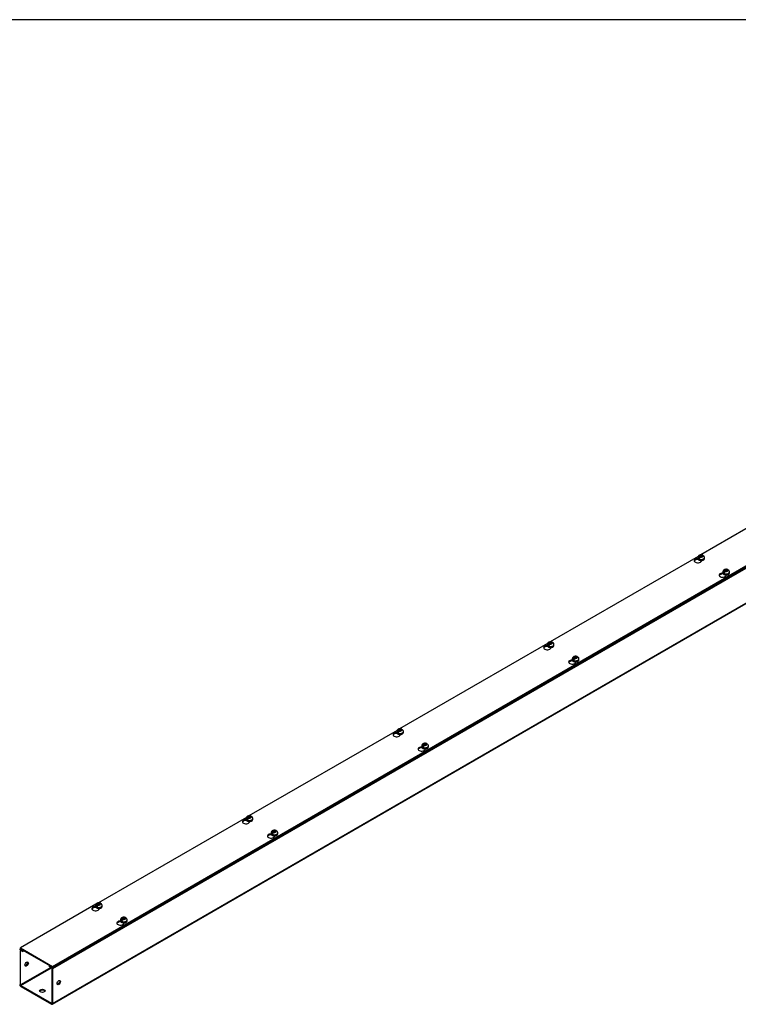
# Model space of a CAD drawing. Header units: inches. Extents: x 1 to 299, y -2 to 199.
# Tile 6 of 8: x 196 to 236, y 143 to 199. Entities that reach past the tile are written whole.
import ezdxf

# ---------------------------------------------------------------- set-up
doc = ezdxf.new("R2010")
doc.units = ezdxf.units.IN
doc.header["$MEASUREMENT"] = 0
for name, color, linetype in [('COM56305-1', 7, 'Continuous'), ('COM56308-1', 7, 'Continuous'), ('Default', 7, 'Continuous'), ('SCS19515', 7, 'Continuous')]:
    doc.layers.add(name, color=color, linetype=linetype)

# ---------------------------------------------------------------- blocks, each defined once
blk = doc.blocks.new('SE2')
at = {"layer": 'COM56305-1', "color": 7, "linetype": 'Continuous'}
for p, q in [((282.352, 194.458), (197.499, 145.468)), ((197.481, 143.481), (282.334, 192.471)), ((197.499, 143.52), (282.352, 192.51)), ((235.192, 167.708), (235.082, 167.645)), ((226.706, 162.809), (226.596, 162.746)), ((218.221, 157.91), (218.111, 157.847)), ((209.736, 153.011), (209.626, 152.948)), ((201.251, 148.112), (201.14, 148.049)), ((195.708, 146.597), (195.668, 146.574)), ((195.691, 146.512), (195.711, 146.523)), ((195.691, 144.564), (195.691, 146.512)), ((195.733, 146.583), (195.711, 146.57)), ((195.711, 146.57), (195.827, 146.503)), ((195.711, 146.523), (195.827, 146.457)), ((195.849, 146.516), (195.827, 146.503)), ((195.827, 146.457), (195.827, 146.503)), ((195.89, 146.493), (195.827, 146.457)), ((197.398, 145.55), (195.691, 144.564)), ((195.711, 144.529), (197.439, 145.526)), ((197.322, 145.64), (197.344, 145.653)), ((197.322, 145.64), (197.438, 145.573)), ((197.322, 145.593), (197.322, 145.64)), ((197.322, 145.593), (197.438, 145.527)), ((197.438, 145.573), (197.46, 145.586)), ((197.458, 145.491), (197.458, 143.544)), ((197.499, 145.468), (197.499, 143.52)), ((195.711, 144.529), (197.438, 143.532)), ((195.711, 144.482), (197.438, 143.485)), ((197.458, 143.544), (197.438, 143.532))]:
    blk.add_line(p, q, dxfattribs=at)
for centre, major_axis, start_param, end_param in [((195.711, 146.5), (0.043, -0.0745), 2.356194, 3.926991), ((195.711, 146.5), (0.0145, -0.0251), 2.356194, 3.926991), ((196.004, 145.765), (-0.066, -0.115), 0.307887, 2.833706), ((197.438, 145.503), (-0.043, 0.0745), 3.926991, 5.497787), ((197.438, 145.503), (-0.0145, 0.0251), 3.926991, 5.497787), ((197.812, 144.721), (0.067, 0.115), 3.44948, 5.975298), ((195.711, 144.552), (-0.043, 0.0745), 0.785398, 2.356194), ((195.711, 144.552), (-0.0145, 0.0251), 0.785398, 2.356194), ((196.928, 144.188), (0.156, 0), 0.260902, 2.88069), ((197.438, 143.556), (-0.0145, 0.0251), 2.356194, 3.926991), ((197.438, 143.556), (-0.043, 0.0745), 2.356194, 3.926991)]:
    blk.add_ellipse(centre, major_axis=major_axis, ratio=0.57735, start_param=start_param, end_param=end_param, dxfattribs=at)
for centre, major_axis in [((196.044, 145.742), (-0.067, -0.115)), ((197.852, 144.698), (0.067, 0.115)), ((196.928, 144.234), (0.156, 0))]:
    blk.add_ellipse(centre, major_axis=major_axis, ratio=0.57735, dxfattribs=at)
at = {"layer": 'COM56308-1', "color": 7, "linetype": 'Continuous'}
for p, q in [((238.077, 171.121), (234.028, 168.784)), ((197.499, 145.61), (239.881, 170.079)), ((197.499, 145.563), (239.881, 170.033)), ((233.884, 168.701), (225.543, 163.885)), ((233.887, 168.528), (233.887, 168.536)), ((233.892, 168.531), (233.887, 168.528)), ((234.064, 168.444), (234.064, 168.473)), ((235.294, 167.716), (235.294, 167.724)), ((235.298, 167.719), (235.294, 167.716)), ((235.471, 167.632), (235.471, 167.661)), ((225.399, 163.802), (217.057, 158.986)), ((225.402, 163.629), (225.402, 163.637)), ((225.407, 163.632), (225.402, 163.629)), ((225.579, 163.545), (225.579, 163.574)), ((226.809, 162.817), (226.809, 162.825)), ((226.813, 162.82), (226.809, 162.817)), ((226.985, 162.733), (226.985, 162.762)), ((216.914, 158.903), (208.572, 154.087)), ((216.917, 158.73), (216.917, 158.738)), ((216.921, 158.733), (216.917, 158.73)), ((217.094, 158.646), (217.094, 158.675)), ((218.323, 157.918), (218.323, 157.926)), ((218.328, 157.921), (218.323, 157.918)), ((218.5, 157.834), (218.5, 157.863)), ((208.428, 154.004), (200.087, 149.188)), ((208.432, 153.831), (208.432, 153.839)), ((208.436, 153.834), (208.432, 153.831)), ((208.608, 153.747), (208.608, 153.776)), ((209.838, 153.019), (209.838, 153.027)), ((209.843, 153.022), (209.838, 153.019)), ((210.015, 152.935), (210.015, 152.964)), ((199.943, 149.105), (195.695, 146.652)), ((199.946, 148.932), (199.946, 148.94)), ((199.951, 148.935), (199.946, 148.932)), ((200.123, 148.848), (200.123, 148.877)), ((201.353, 148.12), (201.353, 148.128)), ((201.357, 148.123), (201.353, 148.12)), ((201.53, 148.036), (201.53, 148.065)), ((195.695, 146.652), (197.499, 145.61)), ((195.695, 146.605), (195.695, 146.652)), ((195.695, 146.605), (197.499, 145.563)), ((197.499, 145.563), (197.499, 145.61))]:
    blk.add_line(p, q, dxfattribs=at)
for centre, start_param, end_param in [((233.863, 168.458), 1.539748, 6.405229), ((233.863, 168.412), 1.448753, 2.941717), ((235.269, 167.646), 1.538102, 6.405229), ((235.269, 167.6), 1.448753, 2.941717), ((225.377, 163.559), 1.539748, 6.405229), ((225.377, 163.513), 1.448753, 2.941717), ((226.784, 162.747), 1.538102, 6.405229), ((226.784, 162.701), 1.448753, 2.941717), ((216.892, 158.66), 1.539748, 6.405229), ((216.892, 158.614), 1.448753, 2.941717), ((218.299, 157.848), 1.538102, 6.405229), ((218.299, 157.802), 1.448753, 2.941717), ((208.407, 153.762), 1.539748, 6.405229), ((208.407, 153.715), 1.448753, 2.941717), ((209.813, 152.95), 1.538102, 6.405229), ((209.813, 152.903), 1.448753, 2.941717), ((199.922, 148.863), 1.539748, 6.405229), ((199.922, 148.816), 1.448753, 2.938903), ((201.328, 148.051), 1.538102, 6.405229), ((201.328, 148.004), 1.448753, 2.941717)]:
    blk.add_ellipse(centre, major_axis=(0.203, 0), ratio=0.57735, start_param=start_param, end_param=end_param, dxfattribs=at)
at = {"layer": 'SCS19515', "color": 7, "linetype": 'Continuous'}
for p, q in [((233.868, 168.639), (233.868, 168.59)), ((233.975, 168.63), (233.904, 168.588)), ((233.999, 168.705), (233.968, 168.687)), ((233.999, 168.745), (234.069, 168.745)), ((233.999, 168.705), (233.999, 168.745)), ((233.999, 168.705), (233.999, 168.654)), ((233.999, 168.683), (234.069, 168.683)), ((234.011, 168.662), (234.042, 168.68)), ((234.111, 168.68), (234.042, 168.68)), ((234.099, 168.763), (234.069, 168.745)), ((234.069, 168.683), (234.069, 168.745)), ((234.111, 168.708), (234.069, 168.683)), ((234.111, 168.72), (234.142, 168.738)), ((234.111, 168.72), (234.111, 168.68)), ((234.243, 168.59), (234.243, 168.639)), ((235.274, 167.827), (235.274, 167.778)), ((235.382, 167.817), (235.311, 167.776)), ((235.406, 167.892), (235.375, 167.875)), ((235.406, 167.933), (235.475, 167.933)), ((235.406, 167.892), (235.406, 167.933)), ((235.406, 167.892), (235.406, 167.841)), ((235.406, 167.871), (235.475, 167.871)), ((235.417, 167.85), (235.448, 167.868)), ((235.518, 167.868), (235.448, 167.868)), ((235.506, 167.95), (235.475, 167.933)), ((235.475, 167.871), (235.475, 167.933)), ((235.518, 167.896), (235.475, 167.871)), ((235.518, 167.908), (235.549, 167.926)), ((235.518, 167.908), (235.518, 167.868)), ((235.649, 167.778), (235.649, 167.827)), ((225.382, 163.74), (225.382, 163.691)), ((225.49, 163.731), (225.419, 163.689)), ((225.514, 163.806), (225.483, 163.788)), ((225.514, 163.846), (225.583, 163.846)), ((225.514, 163.806), (225.514, 163.846)), ((225.514, 163.806), (225.514, 163.755)), ((225.514, 163.785), (225.583, 163.785)), ((225.525, 163.763), (225.556, 163.781)), ((225.626, 163.781), (225.556, 163.781)), ((225.614, 163.864), (225.583, 163.846)), ((225.583, 163.785), (225.583, 163.846)), ((225.626, 163.809), (225.583, 163.785)), ((225.626, 163.821), (225.657, 163.839)), ((225.626, 163.821), (225.626, 163.781)), ((225.757, 163.691), (225.757, 163.74)), ((226.921, 163.034), (226.99, 163.034)), ((226.921, 162.993), (226.921, 163.034)), ((227.021, 163.051), (226.99, 163.034)), ((226.99, 162.972), (226.99, 163.034)), ((226.789, 162.928), (226.789, 162.879)), ((226.897, 162.918), (226.825, 162.877)), ((226.921, 162.993), (226.89, 162.976)), ((226.921, 162.993), (226.921, 162.942)), ((226.921, 162.972), (226.99, 162.972)), ((226.932, 162.951), (226.963, 162.969)), ((227.033, 162.969), (226.963, 162.969)), ((227.033, 162.997), (226.99, 162.972)), ((227.033, 163.009), (227.063, 163.027)), ((227.033, 163.009), (227.033, 162.969)), ((227.164, 162.879), (227.164, 162.928)), ((216.897, 158.841), (216.897, 158.792)), ((217.005, 158.832), (216.933, 158.79)), ((217.029, 158.907), (216.998, 158.889)), ((217.029, 158.947), (217.098, 158.947)), ((217.029, 158.907), (217.029, 158.947)), ((217.029, 158.907), (217.029, 158.856)), ((217.029, 158.886), (217.098, 158.886)), ((217.04, 158.864), (217.071, 158.882)), ((217.141, 158.882), (217.071, 158.882)), ((217.129, 158.965), (217.098, 158.947)), ((217.098, 158.886), (217.098, 158.947)), ((217.141, 158.91), (217.098, 158.886)), ((217.141, 158.922), (217.171, 158.94)), ((217.141, 158.922), (217.141, 158.882)), ((217.272, 158.792), (217.272, 158.841)), ((218.435, 158.094), (218.405, 158.077)), ((218.435, 158.135), (218.505, 158.135)), ((218.435, 158.094), (218.435, 158.135)), ((218.435, 158.094), (218.435, 158.043)), ((218.435, 158.073), (218.505, 158.073)), ((218.447, 158.052), (218.478, 158.07)), ((218.547, 158.07), (218.478, 158.07)), ((218.536, 158.152), (218.505, 158.135)), ((218.505, 158.073), (218.505, 158.135)), ((218.547, 158.098), (218.505, 158.073)), ((218.547, 158.11), (218.578, 158.128)), ((218.547, 158.11), (218.547, 158.07)), ((218.304, 158.029), (218.304, 157.98)), ((218.412, 158.019), (218.34, 157.978)), ((218.679, 157.98), (218.679, 158.029)), ((208.412, 153.942), (208.412, 153.893)), ((208.52, 153.933), (208.448, 153.891)), ((208.543, 154.008), (208.512, 153.99)), ((208.543, 154.048), (208.613, 154.048)), ((208.543, 154.008), (208.543, 154.048)), ((208.543, 154.008), (208.543, 153.957)), ((208.543, 153.987), (208.613, 153.987)), ((208.555, 153.965), (208.586, 153.983)), ((208.655, 153.983), (208.586, 153.983)), ((208.644, 154.066), (208.613, 154.048)), ((208.613, 153.987), (208.613, 154.048)), ((208.655, 154.011), (208.613, 153.987)), ((208.655, 154.023), (208.686, 154.041)), ((208.655, 154.023), (208.655, 153.983)), ((208.787, 153.893), (208.787, 153.942)), ((209.819, 153.13), (209.819, 153.081)), ((209.926, 153.12), (209.855, 153.079)), ((209.95, 153.195), (209.919, 153.178)), ((209.95, 153.236), (210.02, 153.236)), ((209.95, 153.195), (209.95, 153.236)), ((209.95, 153.195), (209.95, 153.144)), ((209.95, 153.174), (210.02, 153.174)), ((209.962, 153.153), (209.992, 153.171)), ((210.062, 153.171), (209.992, 153.171)), ((210.05, 153.253), (210.02, 153.236)), ((210.02, 153.174), (210.02, 153.236)), ((210.062, 153.199), (210.02, 153.174)), ((210.062, 153.211), (210.093, 153.229)), ((210.062, 153.211), (210.062, 153.171)), ((210.194, 153.081), (210.194, 153.13)), ((199.926, 149.043), (199.926, 148.994)), ((200.034, 149.034), (199.963, 148.992)), ((200.058, 149.109), (200.027, 149.091)), ((200.058, 149.149), (200.128, 149.149)), ((200.058, 149.109), (200.058, 149.149)), ((200.058, 149.109), (200.058, 149.058)), ((200.058, 149.088), (200.128, 149.088)), ((200.07, 149.066), (200.1, 149.084)), ((200.17, 149.084), (200.1, 149.084)), ((200.158, 149.167), (200.128, 149.149)), ((200.128, 149.088), (200.128, 149.149)), ((200.17, 149.112), (200.128, 149.088)), ((200.17, 149.124), (200.201, 149.142)), ((200.17, 149.124), (200.17, 149.084)), ((200.301, 148.994), (200.301, 149.043)), ((201.333, 148.231), (201.333, 148.182)), ((201.441, 148.221), (201.37, 148.18)), ((201.465, 148.296), (201.434, 148.279)), ((201.465, 148.337), (201.534, 148.337)), ((201.465, 148.296), (201.465, 148.337)), ((201.465, 148.296), (201.465, 148.245)), ((201.465, 148.275), (201.534, 148.275)), ((201.476, 148.254), (201.507, 148.272)), ((201.577, 148.272), (201.507, 148.272)), ((201.565, 148.354), (201.534, 148.337)), ((201.534, 148.275), (201.534, 148.337)), ((201.577, 148.3), (201.534, 148.275)), ((201.577, 148.312), (201.608, 148.33)), ((201.577, 148.312), (201.577, 148.272)), ((201.708, 148.182), (201.708, 148.231))]:
    blk.add_line(p, q, dxfattribs=at)
for centre, radius, start, end in [((234.046, 168.566), 0.144, 122.6431, 170.9725), ((234.088, 168.541), 0.144, 122.6435, 170.9722), ((234.112, 168.637), 0.13, 0.772, 51.8586), ((235.453, 167.754), 0.144, 122.6431, 170.9725), ((235.495, 167.729), 0.144, 122.6435, 170.9722), ((235.519, 167.825), 0.13, 0.772, 51.8586), ((225.56, 163.667), 0.144, 122.6431, 170.9725), ((225.603, 163.642), 0.144, 122.6435, 170.9722), ((225.627, 163.738), 0.13, 0.772, 51.8586), ((226.967, 162.855), 0.144, 122.6431, 170.9725), ((227.01, 162.83), 0.144, 122.6435, 170.9722), ((227.034, 162.926), 0.13, 0.772, 51.8586), ((217.075, 158.768), 0.144, 122.6431, 170.9725), ((217.118, 158.743), 0.144, 122.6435, 170.9722), ((217.142, 158.839), 0.13, 0.772, 51.8586), ((218.482, 157.956), 0.144, 122.6431, 170.9725), ((218.524, 157.931), 0.144, 122.6435, 170.9722), ((218.549, 158.027), 0.13, 0.772, 51.8586), ((208.59, 153.869), 0.144, 122.6431, 170.9725), ((208.632, 153.844), 0.144, 122.6435, 170.9722), ((208.657, 153.941), 0.13, 0.772, 51.8586), ((209.997, 153.057), 0.144, 122.6431, 170.9725), ((210.039, 153.032), 0.144, 122.6435, 170.9722), ((210.063, 153.128), 0.13, 0.772, 51.8586), ((200.105, 148.97), 0.144, 122.6431, 170.9725), ((200.147, 148.945), 0.144, 122.6435, 170.9722), ((200.171, 149.042), 0.13, 0.772, 51.8586), ((201.511, 148.158), 0.144, 122.6431, 170.9725), ((201.554, 148.133), 0.144, 122.6435, 170.9722), ((201.578, 148.229), 0.13, 0.772, 51.8586)]:
    blk.add_arc(centre, radius, start, end, dxfattribs=at)
for centre, major_axis, start_param, end_param in [((234.055, 168.639), (0.187, 0), 3.142895, 6.283185), ((234.055, 168.59), (-0.187, 0), 0, 3.141593), ((234.055, 168.651), (-0.186, 0), 0.623612, 0.947184), ((234.055, 168.712), (0.0975, 0), 1.098165, 3.614224), ((234.055, 168.712), (-0.0975, 0), 1.098165, 3.614224), ((234.055, 168.639), (0.187, 0), 0, 0.001384), ((235.462, 167.827), (0.187, 0), 3.142895, 6.283185), ((235.462, 167.778), (-0.187, 0), 0, 3.141593), ((235.462, 167.839), (-0.186, 0), 0.623612, 0.947184), ((235.462, 167.9), (0.0975, 0), 1.098165, 3.614224), ((235.462, 167.9), (-0.0975, 0), 1.098165, 3.614224), ((235.462, 167.827), (0.187, 0), 0, 0.001384), ((225.57, 163.74), (0.188, 0), 3.142895, 6.283185), ((225.57, 163.691), (-0.188, 0), 0, 3.141593), ((225.57, 163.752), (-0.186, 0), 0.623612, 0.947184), ((225.57, 163.813), (0.0975, 0), 1.098165, 3.614224), ((225.57, 163.813), (-0.0975, 0), 1.098165, 3.614224), ((225.57, 163.74), (0.188, 0), 0, 0.001384), ((226.977, 163.001), (0.0975, 0), 1.098165, 3.614224), ((226.977, 162.928), (0.187, 0), 3.142895, 6.283185), ((226.977, 162.879), (-0.188, 0), 0, 3.141593), ((226.977, 162.94), (-0.186, 0), 0.623612, 0.947184), ((226.977, 163.001), (-0.0975, 0), 1.098165, 3.614224), ((226.977, 162.928), (0.187, 0), 0, 0.001384), ((217.085, 158.841), (0.188, 0), 3.142895, 6.283185), ((217.085, 158.792), (-0.187, 0), 0, 3.141593), ((217.085, 158.853), (-0.186, 0), 0.623612, 0.947184), ((217.085, 158.914), (0.0975, 0), 1.098165, 3.614224), ((217.085, 158.914), (-0.0975, 0), 1.098165, 3.614224), ((217.085, 158.841), (0.188, 0), 0, 0.001384), ((218.491, 158.102), (0.0975, 0), 1.098165, 3.614224), ((218.491, 158.102), (-0.0975, 0), 1.098165, 3.614224), ((218.491, 158.029), (0.187, 0), 3.142895, 6.283185), ((218.491, 157.98), (-0.187, 0), 0, 3.141593), ((218.491, 158.041), (-0.186, 0), 0.623612, 0.947184), ((218.491, 158.029), (0.187, 0), 0, 0.001384), ((208.599, 153.942), (0.188, 0), 3.142895, 6.283185), ((208.599, 153.893), (-0.188, 0), 0, 3.141593), ((208.599, 153.954), (-0.186, 0), 0.623612, 0.947184), ((208.599, 154.015), (0.0975, 0), 1.098165, 3.614224), ((208.599, 154.015), (-0.0975, 0), 1.098165, 3.614224), ((208.599, 153.942), (0.188, 0), 0, 0.001384), ((210.006, 153.13), (0.187, 0), 3.142895, 6.283185), ((210.006, 153.081), (-0.188, 0), 0, 3.141593), ((210.006, 153.142), (-0.186, 0), 0.623612, 0.947184), ((210.006, 153.203), (0.0975, 0), 1.098165, 3.614224), ((210.006, 153.203), (-0.0975, 0), 1.098165, 3.614224), ((210.006, 153.13), (0.187, 0), 0, 0.001384), ((200.114, 149.116), (0.0975, 0), 1.098165, 3.614224), ((200.114, 149.043), (0.188, 0), 3.142895, 6.283185), ((200.114, 148.994), (-0.187, 0), 0, 3.141593), ((200.114, 149.055), (-0.186, 0), 0.623612, 0.947184), ((200.114, 149.116), (-0.0975, 0), 1.098165, 3.614224), ((200.114, 149.043), (0.188, 0), 0, 0.001384), ((201.521, 148.231), (0.188, 0), 3.142895, 6.283185), ((201.521, 148.182), (-0.188, 0), 0, 3.141593), ((201.521, 148.243), (-0.186, 0), 0.623612, 0.947184), ((201.521, 148.304), (0.0975, 0), 1.098165, 3.614224), ((201.521, 148.304), (-0.0975, 0), 1.098165, 3.614224), ((201.521, 148.231), (0.188, 0), 0, 0.001384)]:
    blk.add_ellipse(centre, major_axis=major_axis, ratio=0.57735, start_param=start_param, end_param=end_param, dxfattribs=at)
for points, knots in [([(234.142, 168.769), (234.137, 168.771), (234.126, 168.775), (234.106, 168.78), (234.084, 168.784), (234.061, 168.785), (234.038, 168.785), (234.015, 168.782), (233.993, 168.778), (233.971, 168.771), (233.95, 168.762), (233.932, 168.751), (233.916, 168.739), (233.902, 168.726), (233.891, 168.712), (233.881, 168.696), (233.874, 168.679), (233.869, 168.661), (233.867, 168.647), (233.868, 168.64), (233.868, 168.639)], [0, 0, 0, 0, 0.041642, 0.103929, 0.166216, 0.228405, 0.290685, 0.353367, 0.416753, 0.48122, 0.546983, 0.606537, 0.664397, 0.720271, 0.77434, 0.826986, 0.878618, 0.935214, 0.990213, 1, 1, 1, 1]), ([(233.868, 168.591), (233.868, 168.59), (233.867, 168.585), (233.869, 168.575), (233.873, 168.56), (233.88, 168.547), (233.889, 168.533), (233.9, 168.521), (233.914, 168.51), (233.931, 168.5), (233.949, 168.491), (233.969, 168.484), (233.99, 168.478), (234.011, 168.474), (234.034, 168.472), (234.057, 168.471), (234.079, 168.472), (234.102, 168.474), (234.124, 168.479), (234.144, 168.485), (234.164, 168.492), (234.182, 168.501), (234.198, 168.512), (234.213, 168.524), (234.224, 168.537), (234.234, 168.551), (234.239, 168.566), (234.242, 168.579), (234.242, 168.586), (234.242, 168.589)], [0, 0, 0, 0, 0.002758, 0.038803, 0.07469, 0.110933, 0.148008, 0.186139, 0.225245, 0.265018, 0.305105, 0.345211, 0.385222, 0.425122, 0.464932, 0.504694, 0.544455, 0.584258, 0.624148, 0.664179, 0.704399, 0.74484, 0.785489, 0.826209, 0.866651, 0.906351, 0.9449, 0.982205, 1, 1, 1, 1]), ([(234.162, 168.746), (234.162, 168.747), (234.161, 168.748), (234.16, 168.753), (234.158, 168.756), (234.154, 168.761), (234.152, 168.763), (234.147, 168.767), (234.144, 168.769), (234.139, 168.771), (234.135, 168.771), (234.129, 168.772), (234.125, 168.772), (234.118, 168.77), (234.114, 168.769), (234.107, 168.767), (234.103, 168.765), (234.099, 168.763)], [0.0861551, 0.0861551, 0.0861551, 0.0861551, 0.125, 0.125, 0.25, 0.25, 0.375, 0.375, 0.5, 0.5, 0.625, 0.625, 0.75, 0.75, 0.875, 0.875, 1, 1, 1, 1]), ([(234.142, 168.738), (234.146, 168.74), (234.149, 168.742), (234.157, 168.745), (234.161, 168.746), (234.168, 168.747), (234.171, 168.747), (234.178, 168.747), (234.181, 168.746), (234.187, 168.744), (234.19, 168.743), (234.192, 168.741), (234.193, 168.74), (234.193, 168.74)], [0, 0, 0, 0, 0.125, 0.125, 0.25, 0.25, 0.375, 0.375, 0.5, 0.5, 0.625, 0.625, 0.6403804, 0.6403804, 0.6403804, 0.6403804]), ([(235.549, 167.957), (235.544, 167.959), (235.533, 167.963), (235.513, 167.968), (235.491, 167.972), (235.468, 167.973), (235.445, 167.973), (235.422, 167.97), (235.399, 167.966), (235.377, 167.959), (235.357, 167.95), (235.339, 167.939), (235.323, 167.927), (235.309, 167.914), (235.297, 167.899), (235.288, 167.884), (235.281, 167.867), (235.276, 167.849), (235.274, 167.835), (235.275, 167.828), (235.275, 167.826)], [0, 0, 0, 0, 0.041642, 0.103929, 0.166216, 0.228405, 0.290685, 0.353367, 0.416753, 0.48122, 0.546983, 0.606537, 0.664397, 0.720271, 0.77434, 0.826986, 0.878618, 0.935214, 0.990213, 1, 1, 1, 1]), ([(235.274, 167.778), (235.274, 167.778), (235.274, 167.773), (235.276, 167.762), (235.28, 167.748), (235.286, 167.734), (235.296, 167.721), (235.307, 167.709), (235.321, 167.698), (235.337, 167.688), (235.356, 167.679), (235.375, 167.672), (235.396, 167.666), (235.418, 167.662), (235.441, 167.659), (235.463, 167.659), (235.486, 167.66), (235.509, 167.662), (235.53, 167.667), (235.551, 167.672), (235.571, 167.68), (235.589, 167.689), (235.605, 167.7), (235.619, 167.712), (235.631, 167.725), (235.64, 167.739), (235.646, 167.754), (235.649, 167.767), (235.649, 167.774), (235.649, 167.777)], [0, 0, 0, 0, 0.002758, 0.038803, 0.07469, 0.110933, 0.148008, 0.186139, 0.225245, 0.265018, 0.305105, 0.345211, 0.385222, 0.425122, 0.464932, 0.504694, 0.544455, 0.584258, 0.624148, 0.664179, 0.704399, 0.74484, 0.785489, 0.826209, 0.866651, 0.906351, 0.9449, 0.982205, 1, 1, 1, 1]), ([(235.569, 167.934), (235.568, 167.935), (235.568, 167.936), (235.566, 167.941), (235.565, 167.944), (235.561, 167.949), (235.559, 167.951), (235.554, 167.955), (235.551, 167.956), (235.545, 167.959), (235.542, 167.959), (235.536, 167.96), (235.532, 167.959), (235.525, 167.958), (235.521, 167.957), (235.514, 167.954), (235.51, 167.952), (235.506, 167.95)], [0.0861551, 0.0861551, 0.0861551, 0.0861551, 0.125, 0.125, 0.25, 0.25, 0.375, 0.375, 0.5, 0.5, 0.625, 0.625, 0.75, 0.75, 0.875, 0.875, 1, 1, 1, 1]), ([(235.549, 167.926), (235.552, 167.928), (235.556, 167.93), (235.564, 167.933), (235.567, 167.934), (235.574, 167.935), (235.578, 167.935), (235.585, 167.935), (235.588, 167.934), (235.594, 167.932), (235.596, 167.93), (235.599, 167.928), (235.599, 167.928), (235.6, 167.928)], [0, 0, 0, 0, 0.125, 0.125, 0.25, 0.25, 0.375, 0.375, 0.5, 0.5, 0.625, 0.625, 0.6403804, 0.6403804, 0.6403804, 0.6403804]), ([(225.656, 163.87), (225.651, 163.872), (225.641, 163.876), (225.621, 163.881), (225.599, 163.885), (225.576, 163.886), (225.553, 163.886), (225.53, 163.883), (225.507, 163.879), (225.485, 163.872), (225.465, 163.863), (225.447, 163.852), (225.431, 163.84), (225.417, 163.827), (225.405, 163.813), (225.396, 163.797), (225.389, 163.78), (225.384, 163.762), (225.382, 163.748), (225.382, 163.741), (225.383, 163.74)], [0, 0, 0, 0, 0.041642, 0.103929, 0.166216, 0.228405, 0.290685, 0.353367, 0.416753, 0.48122, 0.546983, 0.606537, 0.664397, 0.720271, 0.77434, 0.826986, 0.878618, 0.935214, 0.990213, 1, 1, 1, 1]), ([(225.382, 163.692), (225.382, 163.691), (225.382, 163.686), (225.383, 163.676), (225.387, 163.661), (225.394, 163.648), (225.403, 163.635), (225.415, 163.622), (225.429, 163.611), (225.445, 163.601), (225.464, 163.592), (225.483, 163.585), (225.504, 163.579), (225.526, 163.575), (225.549, 163.573), (225.571, 163.572), (225.594, 163.573), (225.617, 163.575), (225.638, 163.58), (225.659, 163.586), (225.679, 163.593), (225.697, 163.602), (225.713, 163.613), (225.727, 163.625), (225.739, 163.638), (225.748, 163.652), (225.754, 163.667), (225.757, 163.68), (225.757, 163.687), (225.757, 163.69)], [0, 0, 0, 0, 0.002758, 0.038803, 0.07469, 0.110933, 0.148008, 0.186139, 0.225245, 0.265018, 0.305105, 0.345211, 0.385222, 0.425122, 0.464932, 0.504694, 0.544455, 0.584258, 0.624148, 0.664179, 0.704399, 0.74484, 0.785489, 0.826209, 0.866651, 0.906351, 0.9449, 0.982205, 1, 1, 1, 1]), ([(225.677, 163.847), (225.676, 163.848), (225.676, 163.849), (225.674, 163.854), (225.673, 163.857), (225.669, 163.862), (225.667, 163.864), (225.662, 163.868), (225.659, 163.87), (225.653, 163.872), (225.65, 163.872), (225.643, 163.873), (225.64, 163.873), (225.633, 163.871), (225.629, 163.87), (225.622, 163.868), (225.618, 163.866), (225.614, 163.864)], [0.0861551, 0.0861551, 0.0861551, 0.0861551, 0.125, 0.125, 0.25, 0.25, 0.375, 0.375, 0.5, 0.5, 0.625, 0.625, 0.75, 0.75, 0.875, 0.875, 1, 1, 1, 1]), ([(225.657, 163.839), (225.66, 163.841), (225.664, 163.843), (225.672, 163.846), (225.675, 163.847), (225.682, 163.848), (225.686, 163.848), (225.693, 163.848), (225.696, 163.847), (225.701, 163.845), (225.704, 163.844), (225.707, 163.842), (225.707, 163.841), (225.708, 163.841)], [0, 0, 0, 0, 0.125, 0.125, 0.25, 0.25, 0.375, 0.375, 0.5, 0.5, 0.625, 0.625, 0.6403804, 0.6403804, 0.6403804, 0.6403804]), ([(227.063, 163.058), (227.058, 163.06), (227.048, 163.064), (227.028, 163.069), (227.005, 163.073), (226.983, 163.074), (226.96, 163.074), (226.937, 163.071), (226.914, 163.067), (226.892, 163.06), (226.872, 163.051), (226.853, 163.04), (226.837, 163.028), (226.824, 163.015), (226.812, 163.001), (226.803, 162.985), (226.795, 162.968), (226.791, 162.95), (226.789, 162.936), (226.789, 162.929), (226.789, 162.927)], [0, 0, 0, 0, 0.041642, 0.103929, 0.166216, 0.228405, 0.290685, 0.353367, 0.416753, 0.48122, 0.546983, 0.606537, 0.664397, 0.720271, 0.77434, 0.826986, 0.878618, 0.935214, 0.990213, 1, 1, 1, 1]), ([(227.084, 163.035), (227.083, 163.036), (227.083, 163.037), (227.081, 163.042), (227.08, 163.045), (227.076, 163.05), (227.073, 163.052), (227.069, 163.056), (227.066, 163.057), (227.06, 163.06), (227.057, 163.06), (227.05, 163.061), (227.047, 163.061), (227.04, 163.059), (227.036, 163.058), (227.029, 163.055), (227.025, 163.054), (227.021, 163.051)], [0.0861551, 0.0861551, 0.0861551, 0.0861551, 0.125, 0.125, 0.25, 0.25, 0.375, 0.375, 0.5, 0.5, 0.625, 0.625, 0.75, 0.75, 0.875, 0.875, 1, 1, 1, 1]), ([(227.063, 163.027), (227.067, 163.029), (227.071, 163.031), (227.078, 163.034), (227.082, 163.035), (227.089, 163.036), (227.093, 163.036), (227.099, 163.036), (227.102, 163.035), (227.108, 163.033), (227.111, 163.032), (227.114, 163.029), (227.114, 163.029), (227.114, 163.029)], [0, 0, 0, 0, 0.125, 0.125, 0.25, 0.25, 0.375, 0.375, 0.5, 0.5, 0.625, 0.625, 0.6403804, 0.6403804, 0.6403804, 0.6403804]), ([(226.789, 162.879), (226.789, 162.879), (226.789, 162.874), (226.79, 162.863), (226.794, 162.849), (226.801, 162.835), (226.81, 162.822), (226.822, 162.81), (226.836, 162.799), (226.852, 162.789), (226.87, 162.78), (226.89, 162.773), (226.911, 162.767), (226.933, 162.763), (226.955, 162.76), (226.978, 162.76), (227.001, 162.761), (227.023, 162.763), (227.045, 162.768), (227.066, 162.773), (227.085, 162.781), (227.104, 162.79), (227.12, 162.801), (227.134, 162.813), (227.146, 162.826), (227.155, 162.84), (227.161, 162.855), (227.164, 162.868), (227.164, 162.875), (227.164, 162.878)], [0, 0, 0, 0, 0.002758, 0.038803, 0.07469, 0.110933, 0.148008, 0.186139, 0.225245, 0.265018, 0.305105, 0.345211, 0.385222, 0.425122, 0.464932, 0.504694, 0.544455, 0.584258, 0.624148, 0.664179, 0.704399, 0.74484, 0.785489, 0.826209, 0.866651, 0.906351, 0.9449, 0.982205, 1, 1, 1, 1]), ([(217.171, 158.971), (217.166, 158.973), (217.155, 158.977), (217.136, 158.982), (217.113, 158.986), (217.09, 158.988), (217.067, 158.987), (217.045, 158.984), (217.022, 158.98), (217, 158.973), (216.98, 158.964), (216.961, 158.953), (216.945, 158.942), (216.932, 158.928), (216.92, 158.914), (216.911, 158.898), (216.903, 158.881), (216.899, 158.863), (216.897, 158.849), (216.897, 158.842), (216.897, 158.841)], [0, 0, 0, 0, 0.041642, 0.103929, 0.166216, 0.228405, 0.290685, 0.353367, 0.416753, 0.48122, 0.546983, 0.606537, 0.664397, 0.720271, 0.77434, 0.826986, 0.878618, 0.935214, 0.990213, 1, 1, 1, 1]), ([(216.897, 158.793), (216.897, 158.792), (216.897, 158.787), (216.898, 158.777), (216.902, 158.762), (216.909, 158.749), (216.918, 158.736), (216.93, 158.723), (216.944, 158.712), (216.96, 158.702), (216.978, 158.693), (216.998, 158.686), (217.019, 158.68), (217.041, 158.676), (217.063, 158.674), (217.086, 158.673), (217.109, 158.674), (217.131, 158.676), (217.153, 158.681), (217.174, 158.687), (217.193, 158.694), (217.212, 158.703), (217.228, 158.714), (217.242, 158.726), (217.254, 158.739), (217.263, 158.754), (217.269, 158.768), (217.272, 158.781), (217.272, 158.788), (217.272, 158.791)], [0, 0, 0, 0, 0.002758, 0.038803, 0.07469, 0.110933, 0.148008, 0.186139, 0.225245, 0.265018, 0.305105, 0.345211, 0.385222, 0.425122, 0.464932, 0.504694, 0.544455, 0.584258, 0.624148, 0.664179, 0.704399, 0.74484, 0.785489, 0.826209, 0.866651, 0.906351, 0.9449, 0.982205, 1, 1, 1, 1]), ([(217.191, 158.948), (217.191, 158.949), (217.191, 158.95), (217.189, 158.955), (217.187, 158.958), (217.184, 158.963), (217.181, 158.965), (217.177, 158.969), (217.174, 158.971), (217.168, 158.973), (217.165, 158.974), (217.158, 158.974), (217.155, 158.974), (217.148, 158.972), (217.144, 158.971), (217.136, 158.969), (217.133, 158.967), (217.129, 158.965)], [0.0861551, 0.0861551, 0.0861551, 0.0861551, 0.125, 0.125, 0.25, 0.25, 0.375, 0.375, 0.5, 0.5, 0.625, 0.625, 0.75, 0.75, 0.875, 0.875, 1, 1, 1, 1]), ([(217.171, 158.94), (217.175, 158.942), (217.179, 158.944), (217.186, 158.947), (217.19, 158.948), (217.197, 158.949), (217.201, 158.949), (217.207, 158.949), (217.21, 158.948), (217.216, 158.946), (217.219, 158.945), (217.222, 158.943), (217.222, 158.942), (217.222, 158.942)], [0, 0, 0, 0, 0.125, 0.125, 0.25, 0.25, 0.375, 0.375, 0.5, 0.5, 0.625, 0.625, 0.6403804, 0.6403804, 0.6403804, 0.6403804]), ([(218.578, 158.159), (218.573, 158.161), (218.562, 158.165), (218.542, 158.17), (218.52, 158.174), (218.497, 158.175), (218.474, 158.175), (218.451, 158.172), (218.429, 158.168), (218.407, 158.161), (218.386, 158.152), (218.368, 158.141), (218.352, 158.129), (218.338, 158.116), (218.327, 158.102), (218.317, 158.086), (218.31, 158.069), (218.305, 158.051), (218.304, 158.037), (218.304, 158.03), (218.304, 158.028)], [0, 0, 0, 0, 0.041642, 0.103929, 0.166216, 0.228405, 0.290685, 0.353367, 0.416753, 0.48122, 0.546983, 0.606537, 0.664397, 0.720271, 0.77434, 0.826986, 0.878618, 0.935214, 0.990213, 1, 1, 1, 1]), ([(218.598, 158.136), (218.598, 158.137), (218.598, 158.138), (218.596, 158.143), (218.594, 158.146), (218.59, 158.151), (218.588, 158.153), (218.583, 158.157), (218.581, 158.159), (218.575, 158.161), (218.572, 158.161), (218.565, 158.162), (218.562, 158.162), (218.554, 158.16), (218.551, 158.159), (218.543, 158.156), (218.54, 158.155), (218.536, 158.152)], [0.0861551, 0.0861551, 0.0861551, 0.0861551, 0.125, 0.125, 0.25, 0.25, 0.375, 0.375, 0.5, 0.5, 0.625, 0.625, 0.75, 0.75, 0.875, 0.875, 1, 1, 1, 1]), ([(218.578, 158.128), (218.582, 158.13), (218.586, 158.132), (218.593, 158.135), (218.597, 158.136), (218.604, 158.137), (218.607, 158.137), (218.614, 158.137), (218.617, 158.136), (218.623, 158.134), (218.626, 158.133), (218.629, 158.13), (218.629, 158.13), (218.629, 158.13)], [0, 0, 0, 0, 0.125, 0.125, 0.25, 0.25, 0.375, 0.375, 0.5, 0.5, 0.625, 0.625, 0.6403804, 0.6403804, 0.6403804, 0.6403804]), ([(218.304, 157.98), (218.304, 157.98), (218.303, 157.975), (218.305, 157.964), (218.309, 157.95), (218.316, 157.936), (218.325, 157.923), (218.337, 157.911), (218.351, 157.9), (218.367, 157.89), (218.385, 157.881), (218.405, 157.874), (218.426, 157.868), (218.448, 157.864), (218.47, 157.861), (218.493, 157.861), (218.516, 157.862), (218.538, 157.864), (218.56, 157.869), (218.581, 157.874), (218.6, 157.882), (218.618, 157.891), (218.635, 157.902), (218.649, 157.914), (218.661, 157.927), (218.67, 157.941), (218.676, 157.956), (218.679, 157.969), (218.679, 157.976), (218.678, 157.979)], [0, 0, 0, 0, 0.002758, 0.038803, 0.07469, 0.110933, 0.148008, 0.186139, 0.225245, 0.265018, 0.305105, 0.345211, 0.385222, 0.425122, 0.464932, 0.504694, 0.544455, 0.584258, 0.624148, 0.664179, 0.704399, 0.74484, 0.785489, 0.826209, 0.866651, 0.906351, 0.9449, 0.982205, 1, 1, 1, 1]), ([(208.412, 153.894), (208.412, 153.893), (208.411, 153.888), (208.413, 153.878), (208.417, 153.863), (208.424, 153.85), (208.433, 153.837), (208.445, 153.824), (208.459, 153.813), (208.475, 153.803), (208.493, 153.794), (208.513, 153.787), (208.534, 153.781), (208.556, 153.777), (208.578, 153.775), (208.601, 153.774), (208.624, 153.775), (208.646, 153.777), (208.668, 153.782), (208.689, 153.788), (208.708, 153.795), (208.726, 153.804), (208.743, 153.815), (208.757, 153.827), (208.769, 153.84), (208.778, 153.855), (208.784, 153.869), (208.787, 153.882), (208.786, 153.889), (208.786, 153.892)], [0, 0, 0, 0, 0.002758, 0.038803, 0.07469, 0.110933, 0.148008, 0.186139, 0.225245, 0.265018, 0.305105, 0.345211, 0.385222, 0.425122, 0.464932, 0.504694, 0.544455, 0.584258, 0.624148, 0.664179, 0.704399, 0.74484, 0.785489, 0.826209, 0.866651, 0.906351, 0.9449, 0.982205, 1, 1, 1, 1]), ([(208.686, 154.072), (208.681, 154.074), (208.67, 154.078), (208.65, 154.083), (208.628, 154.087), (208.605, 154.089), (208.582, 154.088), (208.559, 154.085), (208.537, 154.081), (208.515, 154.074), (208.494, 154.065), (208.476, 154.054), (208.46, 154.043), (208.446, 154.029), (208.435, 154.015), (208.425, 153.999), (208.418, 153.982), (208.413, 153.964), (208.411, 153.95), (208.412, 153.943), (208.412, 153.942)], [0, 0, 0, 0, 0.041642, 0.103929, 0.166216, 0.228405, 0.290685, 0.353367, 0.416753, 0.48122, 0.546983, 0.606537, 0.664397, 0.720271, 0.77434, 0.826986, 0.878618, 0.935214, 0.990213, 1, 1, 1, 1]), ([(208.706, 154.049), (208.706, 154.05), (208.705, 154.051), (208.704, 154.056), (208.702, 154.059), (208.698, 154.064), (208.696, 154.066), (208.691, 154.07), (208.689, 154.072), (208.683, 154.074), (208.68, 154.075), (208.673, 154.075), (208.669, 154.075), (208.662, 154.073), (208.659, 154.072), (208.651, 154.07), (208.647, 154.068), (208.644, 154.066)], [0.0861551, 0.0861551, 0.0861551, 0.0861551, 0.125, 0.125, 0.25, 0.25, 0.375, 0.375, 0.5, 0.5, 0.625, 0.625, 0.75, 0.75, 0.875, 0.875, 1, 1, 1, 1]), ([(208.686, 154.041), (208.69, 154.043), (208.694, 154.045), (208.701, 154.048), (208.705, 154.049), (208.712, 154.05), (208.715, 154.05), (208.722, 154.05), (208.725, 154.049), (208.731, 154.047), (208.734, 154.046), (208.736, 154.044), (208.737, 154.043), (208.737, 154.043)], [0, 0, 0, 0, 0.125, 0.125, 0.25, 0.25, 0.375, 0.375, 0.5, 0.5, 0.625, 0.625, 0.6403804, 0.6403804, 0.6403804, 0.6403804]), ([(210.093, 153.26), (210.088, 153.262), (210.077, 153.266), (210.057, 153.271), (210.035, 153.275), (210.012, 153.276), (209.989, 153.276), (209.966, 153.273), (209.944, 153.269), (209.922, 153.262), (209.901, 153.253), (209.883, 153.242), (209.867, 153.23), (209.853, 153.217), (209.841, 153.203), (209.832, 153.187), (209.825, 153.17), (209.82, 153.152), (209.818, 153.138), (209.819, 153.131), (209.819, 153.129)], [0, 0, 0, 0, 0.041642, 0.103929, 0.166216, 0.228405, 0.290685, 0.353367, 0.416753, 0.48122, 0.546983, 0.606537, 0.664397, 0.720271, 0.77434, 0.826986, 0.878618, 0.935214, 0.990213, 1, 1, 1, 1]), ([(209.819, 153.081), (209.819, 153.081), (209.818, 153.076), (209.82, 153.065), (209.824, 153.051), (209.83, 153.037), (209.84, 153.024), (209.851, 153.012), (209.865, 153.001), (209.882, 152.991), (209.9, 152.982), (209.92, 152.975), (209.94, 152.969), (209.962, 152.965), (209.985, 152.962), (210.008, 152.962), (210.03, 152.963), (210.053, 152.965), (210.074, 152.97), (210.095, 152.976), (210.115, 152.983), (210.133, 152.992), (210.149, 153.003), (210.164, 153.015), (210.175, 153.028), (210.184, 153.042), (210.19, 153.057), (210.193, 153.07), (210.193, 153.077), (210.193, 153.08)], [0, 0, 0, 0, 0.002758, 0.038803, 0.07469, 0.110933, 0.148008, 0.186139, 0.225245, 0.265018, 0.305105, 0.345211, 0.385222, 0.425122, 0.464932, 0.504694, 0.544455, 0.584258, 0.624148, 0.664179, 0.704399, 0.74484, 0.785489, 0.826209, 0.866651, 0.906351, 0.9449, 0.982205, 1, 1, 1, 1]), ([(210.113, 153.237), (210.113, 153.238), (210.112, 153.239), (210.111, 153.244), (210.109, 153.247), (210.105, 153.252), (210.103, 153.254), (210.098, 153.258), (210.095, 153.26), (210.089, 153.262), (210.086, 153.262), (210.08, 153.263), (210.076, 153.263), (210.069, 153.261), (210.065, 153.26), (210.058, 153.257), (210.054, 153.256), (210.05, 153.253)], [0.0861551, 0.0861551, 0.0861551, 0.0861551, 0.125, 0.125, 0.25, 0.25, 0.375, 0.375, 0.5, 0.5, 0.625, 0.625, 0.75, 0.75, 0.875, 0.875, 1, 1, 1, 1]), ([(210.093, 153.229), (210.097, 153.231), (210.1, 153.233), (210.108, 153.236), (210.112, 153.237), (210.119, 153.238), (210.122, 153.238), (210.129, 153.238), (210.132, 153.237), (210.138, 153.235), (210.14, 153.234), (210.143, 153.231), (210.144, 153.231), (210.144, 153.231)], [0, 0, 0, 0, 0.125, 0.125, 0.25, 0.25, 0.375, 0.375, 0.5, 0.5, 0.625, 0.625, 0.6403804, 0.6403804, 0.6403804, 0.6403804]), ([(200.201, 149.173), (200.196, 149.175), (200.185, 149.18), (200.165, 149.184), (200.143, 149.188), (200.12, 149.19), (200.097, 149.189), (200.074, 149.187), (200.051, 149.182), (200.029, 149.175), (200.009, 149.166), (199.991, 149.155), (199.975, 149.144), (199.961, 149.13), (199.949, 149.116), (199.94, 149.1), (199.933, 149.083), (199.928, 149.065), (199.926, 149.051), (199.927, 149.044), (199.927, 149.043)], [0, 0, 0, 0, 0.041642, 0.103929, 0.166216, 0.228405, 0.290685, 0.353367, 0.416753, 0.48122, 0.546983, 0.606537, 0.664397, 0.720271, 0.77434, 0.826986, 0.878618, 0.935214, 0.990213, 1, 1, 1, 1]), ([(200.221, 149.15), (200.221, 149.151), (200.22, 149.152), (200.219, 149.157), (200.217, 149.16), (200.213, 149.165), (200.211, 149.168), (200.206, 149.171), (200.203, 149.173), (200.197, 149.175), (200.194, 149.176), (200.188, 149.176), (200.184, 149.176), (200.177, 149.175), (200.173, 149.173), (200.166, 149.171), (200.162, 149.169), (200.158, 149.167)], [0.0861551, 0.0861551, 0.0861551, 0.0861551, 0.125, 0.125, 0.25, 0.25, 0.375, 0.375, 0.5, 0.5, 0.625, 0.625, 0.75, 0.75, 0.875, 0.875, 1, 1, 1, 1]), ([(199.927, 148.995), (199.927, 148.994), (199.926, 148.989), (199.928, 148.979), (199.932, 148.964), (199.938, 148.951), (199.948, 148.938), (199.959, 148.925), (199.973, 148.914), (199.99, 148.904), (200.008, 148.895), (200.027, 148.888), (200.048, 148.882), (200.07, 148.878), (200.093, 148.876), (200.116, 148.875), (200.138, 148.876), (200.161, 148.878), (200.182, 148.883), (200.203, 148.889), (200.223, 148.896), (200.241, 148.905), (200.257, 148.916), (200.272, 148.928), (200.283, 148.941), (200.292, 148.956), (200.298, 148.97), (200.301, 148.983), (200.301, 148.99), (200.301, 148.993)], [0, 0, 0, 0, 0.002758, 0.038803, 0.07469, 0.110933, 0.148008, 0.186139, 0.225245, 0.265018, 0.305105, 0.345211, 0.385222, 0.425122, 0.464932, 0.504694, 0.544455, 0.584258, 0.624148, 0.664179, 0.704399, 0.74484, 0.785489, 0.826209, 0.866651, 0.906351, 0.9449, 0.982205, 1, 1, 1, 1]), ([(200.201, 149.142), (200.205, 149.144), (200.208, 149.146), (200.216, 149.149), (200.219, 149.15), (200.227, 149.151), (200.23, 149.151), (200.237, 149.151), (200.24, 149.15), (200.246, 149.148), (200.248, 149.147), (200.251, 149.145), (200.251, 149.144), (200.252, 149.144)], [0, 0, 0, 0, 0.125, 0.125, 0.25, 0.25, 0.375, 0.375, 0.5, 0.5, 0.625, 0.625, 0.6403804, 0.6403804, 0.6403804, 0.6403804]), ([(201.607, 148.361), (201.602, 148.363), (201.592, 148.367), (201.572, 148.372), (201.55, 148.376), (201.527, 148.377), (201.504, 148.377), (201.481, 148.374), (201.458, 148.37), (201.436, 148.363), (201.416, 148.354), (201.398, 148.343), (201.382, 148.331), (201.368, 148.318), (201.356, 148.304), (201.347, 148.288), (201.34, 148.271), (201.335, 148.253), (201.333, 148.239), (201.333, 148.232), (201.333, 148.231)], [0, 0, 0, 0, 0.041642, 0.103929, 0.166216, 0.228405, 0.290685, 0.353367, 0.416753, 0.48122, 0.546983, 0.606537, 0.664397, 0.720271, 0.77434, 0.826986, 0.878618, 0.935214, 0.990213, 1, 1, 1, 1]), ([(201.333, 148.183), (201.333, 148.182), (201.333, 148.177), (201.334, 148.166), (201.338, 148.152), (201.345, 148.138), (201.354, 148.125), (201.366, 148.113), (201.38, 148.102), (201.396, 148.092), (201.415, 148.083), (201.434, 148.076), (201.455, 148.07), (201.477, 148.066), (201.5, 148.063), (201.522, 148.063), (201.545, 148.064), (201.567, 148.066), (201.589, 148.071), (201.61, 148.077), (201.63, 148.084), (201.648, 148.093), (201.664, 148.104), (201.678, 148.116), (201.69, 148.129), (201.699, 148.143), (201.705, 148.158), (201.708, 148.171), (201.708, 148.178), (201.708, 148.181)], [0, 0, 0, 0, 0.002758, 0.038803, 0.07469, 0.110933, 0.148008, 0.186139, 0.225245, 0.265018, 0.305105, 0.345211, 0.385222, 0.425122, 0.464932, 0.504694, 0.544455, 0.584258, 0.624148, 0.664179, 0.704399, 0.74484, 0.785489, 0.826209, 0.866651, 0.906351, 0.9449, 0.982205, 1, 1, 1, 1]), ([(201.628, 148.338), (201.627, 148.339), (201.627, 148.34), (201.625, 148.345), (201.624, 148.348), (201.62, 148.353), (201.618, 148.355), (201.613, 148.359), (201.61, 148.361), (201.604, 148.363), (201.601, 148.363), (201.594, 148.364), (201.591, 148.364), (201.584, 148.362), (201.58, 148.361), (201.573, 148.358), (201.569, 148.357), (201.565, 148.354)], [0.0861551, 0.0861551, 0.0861551, 0.0861551, 0.125, 0.125, 0.25, 0.25, 0.375, 0.375, 0.5, 0.5, 0.625, 0.625, 0.75, 0.75, 0.875, 0.875, 1, 1, 1, 1]), ([(201.608, 148.33), (201.611, 148.332), (201.615, 148.334), (201.623, 148.337), (201.626, 148.338), (201.633, 148.339), (201.637, 148.339), (201.643, 148.339), (201.647, 148.338), (201.652, 148.336), (201.655, 148.335), (201.658, 148.332), (201.658, 148.332), (201.659, 148.332)], [0, 0, 0, 0, 0.125, 0.125, 0.25, 0.25, 0.375, 0.375, 0.5, 0.5, 0.625, 0.625, 0.6403804, 0.6403804, 0.6403804, 0.6403804])]:
    blk.add_open_spline(points, degree=3, knots=knots, dxfattribs=at)
blk = doc.blocks.new('BORDER')
at = {"layer": 'Default', "color": 7, "linetype": 'Continuous'}
blk.add_line((0, 27.86), (-41.86, 27.86), dxfattribs=at)

msp = doc.modelspace()

# ---------------------------------------------------------------- block references
at = {"layer": 'Default', "color": 7, "xscale": 7.12, "yscale": 7.12, "zscale": 7.12}
msp.add_blockref('BORDER', (299.411, 0.564), dxfattribs=at)
at = {"layer": 'Default'}
msp.add_blockref('SE2', (0, 0), dxfattribs=at)

doc.saveas('drawing.dxf')
